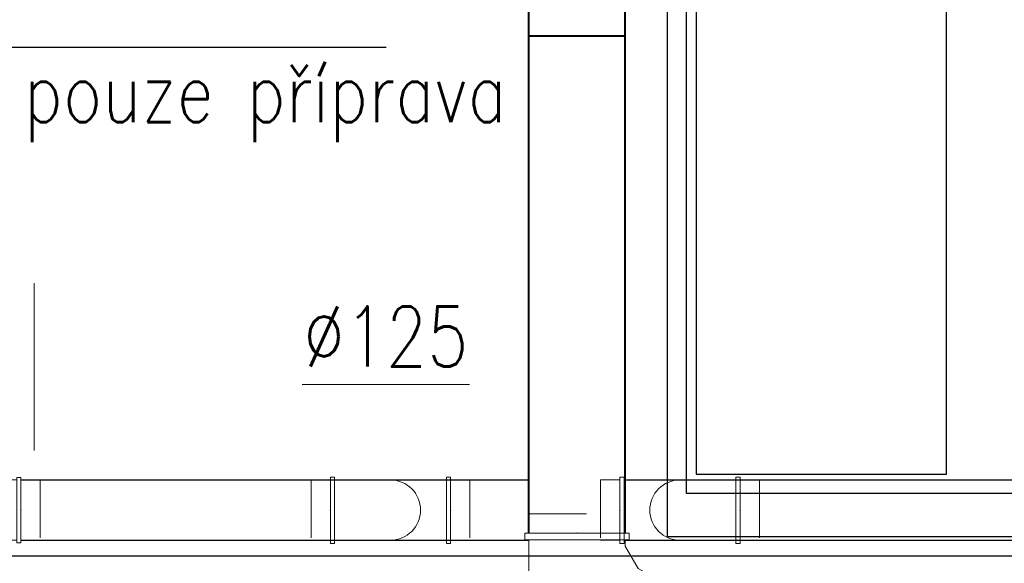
# Model space of a CAD drawing. Header units: millimetres. Extents: x -367720 to -162733, y 309172 to 337444.
# Tile 33 of 256: x -360541 to -358496, y 317165 to 318294. Entities that reach past the tile are written whole.
import ezdxf
from ezdxf.enums import TextEntityAlignment as Align

# ---------------------------------------------------------------- set-up
doc = ezdxf.new("R2010")
doc.units = ezdxf.units.MM
doc.header["$LTSCALE"] = 10
doc.header["$MEASUREMENT"] = 0
doc.linetypes.add('ACAD_ISO03W100', pattern=[30, 12, -18])
doc.layers.get('0').update_dxf_attribs({"color": 255, "lineweight": 13})
doc.layers.add('LATS_PIPE_REFRIGERANT', color=3, linetype='Continuous')
doc.layers.add('VZT_pozice', color=1, linetype='Continuous')
for name, color, linetype, lineweight in [('VZ1', 6, 'Continuous', 18), ('vzt-odvod', 6, 'Continuous', 40), ('vzt-popis', 81, 'Continuous', 20), ('vzt-popis2', 91, 'Continuous', 20), ('vzt-přívod', 2, 'Continuous', 40), ('vzt-spiro', 50, 'Continuous', 5), ('vzt-tenká1', 2, 'Continuous', 5), ('vzt-čárkkovaná', 50, 'ACAD_ISO03W100', 9)]:
    doc.layers.add(name, color=color, linetype=linetype, lineweight=lineweight)
doc.styles.add('ROMANS', font='ROMANS.shx', dxfattribs={"height": 80})

# ---------------------------------------------------------------- blocks, each defined once
blk = doc.blocks.new('A$C44164CF6')
at = {"layer": 'LATS_PIPE_REFRIGERANT', "ltscale": 5}
for p, q in [((-4372.6, -1610.3), (-4372.6, 4889.7)), ((-4412.6, -1700.3), (-4412.6, 239.7)), ((-2842.6, -1610.3), (-4372.6, -1610.3)), ((-2802.6, -1700.3), (-4412.6, -1700.3))]:
    blk.add_line(p, q, dxfattribs=at)
for points in [[(-672.6, 7794.7), (-672.6, 8239.7), (-4352.6, 8239.7), (-4352.6, -1570.3), (-3832.6, -1570.3), (-3832.6, -590.3), (-3423, -590.3)], [(-3039.4, -1070.5), (-3039.4, -1190.3), (-2762.6, -1190.3), (-2762.6, -1740.3), (-6012.6, -1740.3), (-6012.6, -1560.3), (-6305.8, -1560.3), (-6305.8, -1641.8)]]:
    blk.add_lwpolyline(points, dxfattribs=at)
at = {"layer": 'VZT_pozice', "color": 2}
blk.add_line((-5887.7, -683.4), (-4996.7, -683.4), dxfattribs=at)
at = {"layer": 'VZ1', "extrusion": (0, -1, -1.22461e-16), "style": 'ROMANS', "width": 0.8, "flags": 1}
for tag, p in [('MATERIAL', (-2269.1, 3112.5, -14812.2)), ('PRIRUBA', (-2269.1, 3112.5, -14812.2)), ('PRUTOK', (-2269.1, 3112.5, -14812.2)), ('PLOCHA', (-2269.1, 3112.5, -14812.2)), ('OBVOD', (-2269.1, 3112.5, -14812.2)), ('NAZEV', (-2269.1, 3112.5, -14812.2)), ('USEK', (-2269.1, 3112.5, -14812.2)), ('KOTA', (-2269.1, 3112.5, -14812.2)), ('TVAR', (-2269.1, 3112.5, -14812.2)), ('NB2', (-2269.1, 3112.5, -14812.2)), ('NB1', (-2269.1, 3112.5, -14812.2)), ('POS', (-2269.1, 3112.5, -14812.2)), ('DB', (-2269.1, 3112.5, -14812.2)), ('DA', (-2269.1, 3112.5, -14812.2)), ('B2', (-2269.1, 3112.5, -14812.2)), ('A2', (-2269.1, 3112.5, -14812.2)), ('B1', (-2269.1, 3112.5, -14812.2)), ('A1', (-2269.1, 3112.5, -14812.2)), ('LT', (-2269.1, 3112.5, -14812.2)), ('MATERIAL', (99885.3, 3112.5, -14812.2)), ('PRIRUBA', (99885.3, 3112.5, -14812.2)), ('PRUTOK', (99885.3, 3112.5, -14812.2)), ('PLOCHA', (99885.3, 3112.5, -14812.2)), ('OBVOD', (99885.3, 3112.5, -14812.2)), ('NAZEV', (99885.3, 3112.5, -14812.2)), ('USEK', (99885.3, 3112.5, -14812.2)), ('KOTA', (99885.3, 3112.5, -14812.2)), ('TVAR', (99885.3, 3112.5, -14812.2)), ('NB2', (99885.3, 3112.5, -14812.2)), ('NB1', (99885.3, 3112.5, -14812.2)), ('POS', (99885.3, 3112.5, -14812.2)), ('DB', (99885.3, 3112.5, -14812.2)), ('DA', (99885.3, 3112.5, -14812.2)), ('B2', (99885.3, 3112.5, -14812.2)), ('B1', (99885.3, 3112.5, -14812.2)), ('LT', (99885.3, 3112.5, -14812.2)), ('A2', (99885.3, 3112.5, -14812.2)), ('A1', (99885.3, 3112.5, -14812.2))]:
    blk.add_attdef(tag, p, '', height=1, rotation=180, dxfattribs=at)
at = {"layer": 'VZ1', "extrusion": (1.22461e-16, 1, 4.44089e-16), "style": 'ROMANS', "width": 0.8, "flags": 1}
for tag, p in [('MATERIAL', (2269.1, 2852.5, 14812.2)), ('PRIRUBA', (2269.1, 2852.5, 14812.2)), ('IZOLACE', (2269.1, 2852.5, 14812.2)), ('PRUTOK', (2269.1, 2852.5, 14812.2)), ('PLOCHA', (2269.1, 2852.5, 14812.2)), ('NASTCE', (2269.1, 2852.5, 14812.2)), ('OBVOD', (2269.1, 2852.5, 14812.2)), ('NAZEV', (2269.1, 2852.5, 14812.2)), ('USEK', (2269.1, 2852.5, 14812.2)), ('KOTA', (2269.1, 2852.5, 14812.2)), ('TVAR', (2269.1, 2852.5, 14812.2)), ('NB2', (2269.1, 2852.5, 14812.2)), ('NB1', (2269.1, 2852.5, 14812.2)), ('POS', (2269.1, 2852.5, 14812.2)), ('VS', (2269.1, 2852.5, 14812.2)), ('B1', (2269.1, 2852.5, 14812.2)), ('A1', (2269.1, 2852.5, 14812.2)), ('LT', (2269.1, 2852.5, 14812.2)), ('MATERIAL', (-99885.3, 2852.5, 14812.2)), ('PRIRUBA', (-99885.3, 2852.5, 14812.2)), ('IZOLACE', (-99885.3, 2852.5, 14812.2)), ('PRUTOK', (-99885.3, 2852.5, 14812.2)), ('PLOCHA', (-99885.3, 2852.5, 14812.2)), ('NASTCE', (-99885.3, 2852.5, 14812.2)), ('OBVOD', (-99885.3, 2852.5, 14812.2)), ('NAZEV', (-99885.3, 2852.5, 14812.2)), ('USEK', (-99885.3, 2852.5, 14812.2)), ('KOTA', (-99885.3, 2852.5, 14812.2)), ('TVAR', (-99885.3, 2852.5, 14812.2)), ('NB2', (-99885.3, 2852.5, 14812.2)), ('NB1', (-99885.3, 2852.5, 14812.2)), ('POS', (-99885.3, 2852.5, 14812.2)), ('B1', (-99885.3, 2852.5, 14812.2)), ('VS', (-99885.3, 2852.5, 14812.2)), ('LT', (-99885.3, 2852.5, 14812.2)), ('A1', (-99885.3, 2852.5, 14812.2))]:
    blk.add_attdef(tag, p, '', height=1, dxfattribs=at)
at = {"layer": 'vzt-popis2', "style": 'ROMANS', "width": 0.8}
blk.add_text('pouze příprava', height=125, dxfattribs=at).set_placement((-5247.8, -776.4, 50007.5), align=Align.MIDDLE_CENTER)
blk = doc.blocks.new('A$C22021512')
at = {"layer": 'vzt-spiro'}
for p, q in [((184.4, 232.9), (184.4, 97.1)), ((193.3, 232.9), (184.4, 232.9)), ((193.3, 227.9), (193.3, 232.9)), ((193.3, 227.9), (193.3, 97.1)), ((193.3, 97.1), (184.4, 97.1)), ((0, 48.9), (137.9, 48.9)), ((0, 48.9), (0, 40.2)), ((137.9, 48.9), (137.9, 40.2)), ((0, 40.2), (137.9, 40.2))]:
    blk.add_line(p, q, dxfattribs=at)
for points in [[(184.4, 227.5), (115.6, 227.5), (5.8, 117.7), (5.8, 48.9)], [(184.4, 102.5), (167.4, 102.5), (130.8, 65.9), (130.8, 48.9)]]:
    blk.add_lwpolyline(points, dxfattribs=at)
for p in [(193.3, 165), (68.3, 40)]:
    blk.add_point(p, dxfattribs=at)
at = {"layer": 'vzt-čárkkovaná'}
for p, q in [((233.3, 227.5), (193.3, 227.5)), ((233.3, 227.5), (233.3, 102.3)), ((233.3, 102.3), (193.3, 102.3)), ((5.8, 0), (5.8, 40.2)), ((130.9, 0), (130.9, 40.2)), ((5.8, 0), (130.8, 0))]:
    blk.add_line(p, q, dxfattribs=at)
blk = doc.blocks.new('A$C79F34167')
at = {"layer": 'vzt-spiro'}
for p, q in [((-124.8, 0), (-8.8, 0)), ((-8.7, 5.8), (-8.7, -132.1)), ((-8.7, 5.8), (0, 5.8)), ((0, 5.8), (0, -132.1)), ((-124.8, -125), (-8.7, -125)), ((-8.7, -132.1), (0, -132.1))]:
    blk.add_line(p, q, dxfattribs=at)
blk.add_arc((-124.8, -62.5), 62.5, 90, 270, dxfattribs=at)
blk.add_point((0, -63.2), dxfattribs=at)
at = {"layer": 'vzt-čárkkovaná'}
for p, q in [((40.2, 0), (0, 0)), ((40.2, 0), (40.2, -125)), ((40.2, -125), (0, -125))]:
    blk.add_line(p, q, dxfattribs=at)
blk = doc.blocks.new('A$C51B33766')
at = {"layer": 'vzt-spiro'}
for p, q in [((285.8, 348.6), (285.8, 131.4)), ((300, 348.6), (285.8, 348.6)), ((300, 340.6), (300, 348.6)), ((219.6, 340), (80.4, 259.6)), ((285.8, 340), (219.6, 340)), ((300, 340.6), (300, 131.4)), ((80.4, 259.6), (0, 120.4)), ((273.2, 140), (226.8, 113.2)), ((285.8, 140), (273.2, 140)), ((300, 131.4), (285.8, 131.4)), ((0, 120.4), (0, 54.4)), ((226.8, 113.2), (200, 66.8)), ((200, 66.8), (200, 54.2)), ((-9.2, 54.2), (211.4, 54.2)), ((-9.2, 54.2), (-9.2, 40.3)), ((211.4, 54.2), (211.4, 40.3)), ((-9.2, 40.3), (211.4, 40.3))]:
    blk.add_line(p, q, dxfattribs=at)
for p in [(300, 240), (100, 40)]:
    blk.add_point(p, dxfattribs=at)
at = {"layer": 'vzt-čárkkovaná'}
for p, q in [((340, 340), (300, 340)), ((340, 340), (340, 139.8)), ((340, 139.8), (300, 139.8)), ((0, 0), (0, 40.3)), ((200.2, 0), (200.2, 40.3)), ((0, 0), (200, 0))]:
    blk.add_line(p, q, dxfattribs=at)
blk = doc.blocks.new('A$C44067DDB')
at = {"layer": 'vzt-odvod'}
blk.add_line((6000, 5639.3963), (5800, 5639.3963), dxfattribs=at)
at = {"layer": 'vzt-odvod', "lineweight": 30}
for p, q in [((4744.6938, 4717.6736, 3000), (5799.6875, 4717.6736, 3000)), ((5999.6874, 4717.6736, 3000), (7398.5119, 4717.6736, 3000)), ((4744.6938, 4592.6807, 2999.056), (5799.6875, 4592.679, 2999.2866)), ((5999.6875, 4592.6786, 2999.3303), (7398.5119, 4592.6763, 2999.636))]:
    blk.add_line(p, q, dxfattribs=at)
at = {"layer": 'vzt-popis'}
for p, q in [((4772.1331, 5126.6741, 50000), (4772.1331, 4779.0551, 50000)), ((5676.5716, 4915.7827), (5328.9526, 4915.7827))]:
    blk.add_line(p, q, dxfattribs=at)
at = {"layer": 'vzt-přívod'}
for p, q in [((5799.6875, 4607.3146), (5799.6875, 14639.3963)), ((5999.6874, 4607.3146), (5999.6874, 14639.3963))]:
    blk.add_line(p, q, dxfattribs=at)
at = {"layer": 'vzt-spiro'}
for p, q in [((5512.2908, 4717.6736, 3000), (5628.3116, 4717.6736, 3000)), ((5628.4165, 4723.4244, 3000), (5628.4165, 4585.5606, 3000)), ((5628.4165, 4723.4244, 3000), (5637.0829, 4723.4244, 3000)), ((5637.0829, 4723.4244, 3000), (5637.0829, 4585.5606, 3000)), ((5988.6543, 4723.4244, 3000), (5988.6543, 4585.5606, 3000)), ((5997.3207, 4723.4244, 3000), (5988.6543, 4723.4244, 3000)), ((5997.3207, 4723.4244, 3000), (5997.3207, 4585.5606, 3000)), ((6113.4464, 4717.6736, 3000), (5997.4256, 4717.6736, 3000)), ((5512.2908, 4592.6736, 3000), (5628.4165, 4592.6736, 3000)), ((5628.4165, 4585.5606, 3000), (5637.0829, 4585.5606, 3000)), ((5997.3207, 4585.5606, 3000), (5988.6543, 4585.5606, 3000)), ((6113.4464, 4592.6736, 3000), (5997.3207, 4592.6736, 3000))]:
    blk.add_line(p, q, dxfattribs=at)
for p in [(5637.0829, 4654.4925, 3000), (5988.6543, 4654.4925, 3000)]:
    blk.add_point(p, dxfattribs=at)
at = {"layer": 'vzt-čárkkovaná'}
for p, q in [((5677.2908, 4717.6736, 3000), (5637.0829, 4717.6736, 3000)), ((5677.2908, 4717.6736, 3000), (5677.2908, 4592.6736, 3000)), ((5948.4464, 4717.6736, 3000), (5948.4464, 4592.6736, 3000)), ((5948.4464, 4717.6736, 3000), (5988.6543, 4717.6736, 3000)), ((5677.2908, 4592.6736, 3000), (5637.0829, 4592.6736, 3000)), ((5948.4464, 4592.6736, 3000), (5988.6543, 4592.6736, 3000))]:
    blk.add_line(p, q, dxfattribs=at)
at = {"rotation": 90}
blk.add_blockref('A$C51B33766', (6139.6875, 4307.3146), dxfattribs=at)
at = {"layer": 'vzt-přívod', "lineweight": 30}
blk.add_blockref('A$C22021512', (4551.443, 4490.1736, 3000), dxfattribs=at)
at = {"layer": 'vzt-tenká1', "lineweight": 30, "xscale": -1}
blk.add_blockref('A$C79F34167', (5387.4987, 4717.6736, 3000), dxfattribs=at)
at = {"layer": 'vzt-tenká1', "lineweight": 30}
blk.add_blockref('A$C79F34167', (6238.2385, 4717.6736, 3000), dxfattribs=at)
at = {"layer": 'VZ1', "extrusion": (1.04009e-13, 1, -4.87544e-15), "style": 'ROMANS', "width": 0.8, "flags": 1}
for tag in ['KOTA', 'USEK', 'TVAR', 'POS', 'NB2', 'NB1', 'VS', 'LT', 'D']:
    blk.add_attdef(tag, (-111318.983, 5039.0799, 11669.1415), '', height=1, dxfattribs=at)
at = {"layer": 'VZ1', "extrusion": (1, -3.06152e-16, 0), "style": 'ROMANS', "width": 0.8, "flags": 1}
for tag in ['NB2', 'NB1', 'PRUTOK', 'USEK', 'KOTA', 'NAZEV', 'PRIRUBA2', 'POS', 'MATERIAL', 'PRUMER', 'PLOCHA', 'LT', 'UHEL', 'R', 'D', 'TVAR']:
    blk.add_attdef(tag, (11669.1415, 5039.0799, 111318.983), '', height=1, rotation=90, dxfattribs=at)
at = {"layer": 'VZ1', "extrusion": (-2.71917e-32, 1, -4.44089e-16), "style": 'ROMANS', "width": 0.8, "flags": 1}
for tag, p in [('MATERIAL', (-177204.9859, 2943.2966, 11491.6104)), ('PRIRUBA', (-177204.9859, 2943.2966, 11491.6104)), ('PRUTOK', (-177204.9859, 2943.2966, 11491.6104)), ('PLOCHA', (-177204.9859, 2943.2966, 11491.6104)), ('OBVOD', (-177204.9859, 2943.2966, 11491.6104)), ('NAZEV', (-177204.9859, 2943.2966, 11491.6104)), ('KOTA', (-177204.9859, 2943.2966, 11491.6104)), ('USEK', (-177204.9859, 2943.2966, 11491.6104)), ('TVAR', (-177204.9859, 2943.2966, 11491.6104)), ('NBN', (-177204.9859, 2943.2966, 11491.6104)), ('POS', (-177204.9859, 2943.2966, 11491.6104)), ('NB3', (-177204.9859, 2943.2966, 11491.6104)), ('VS', (-177204.9859, 2943.2966, 11491.6104)), ('LT', (-177204.9859, 2943.2966, 11491.6104)), ('B', (-177204.9859, 2943.2966, 11491.6104)), ('R', (-177204.9859, 2943.2966, 11491.6104)), ('A', (-177204.9859, 2943.2966, 11491.6104)), ('MATERIAL', (-11332.888, 6131.7212, 9501.275)), ('MATERIAL', (-11332.9671, 2943.2966, 9501.275)), ('PRIRUBA', (-11332.888, 6131.7212, 9501.275)), ('PRIRUBA', (-11332.9671, 2943.2966, 9501.275)), ('PRUTOK', (-11332.888, 6131.7212, 9501.275)), ('PRUTOK', (-11332.9671, 2943.2966, 9501.275)), ('PLOCHA', (-11332.888, 6131.7212, 9501.275)), ('PLOCHA', (-11332.9671, 2943.2966, 9501.275)), ('OBVOD', (-11332.888, 6131.7212, 9501.275)), ('OBVOD', (-11332.9671, 2943.2966, 9501.275)), ('NAZEV', (-11332.888, 6131.7212, 9501.275)), ('NAZEV', (-11332.9671, 2943.2966, 9501.275)), ('KOTA', (-11332.888, 6131.7212, 9501.275)), ('USEK', (-11332.888, 6131.7212, 9501.275)), ('KOTA', (-11332.9671, 2943.2966, 9501.275)), ('USEK', (-11332.9671, 2943.2966, 9501.275)), ('TVAR', (-11332.888, 6131.7212, 9501.275)), ('TVAR', (-11332.9671, 2943.2966, 9501.275)), ('NBN', (-11332.888, 6131.7212, 9501.275)), ('NBN', (-11332.9671, 2943.2966, 9501.275)), ('POS', (-11332.888, 6131.7212, 9501.275)), ('NB3', (-11332.888, 6131.7212, 9501.275)), ('POS', (-11332.9671, 2943.2966, 9501.275)), ('NB3', (-11332.9671, 2943.2966, 9501.275)), ('VS', (-11332.888, 6131.7212, 9501.275)), ('LT', (-11332.888, 6131.7212, 9501.275)), ('VS', (-11332.9671, 2943.2966, 9501.275)), ('LT', (-11332.9671, 2943.2966, 9501.275)), ('B', (-11332.888, 6131.7212, 9501.275)), ('R', (-11332.888, 6131.7212, 9501.275)), ('A', (-11332.888, 6131.7212, 9501.275)), ('B', (-11332.9671, 2943.2966, 9501.275)), ('R', (-11332.9671, 2943.2966, 9501.275)), ('A', (-11332.9671, 2943.2966, 9501.275)), ('MATERIAL', (-109446.9123, 2943.2966, 9501.275)), ('PRIRUBA', (-109446.9123, 2943.2966, 9501.275)), ('PRUTOK', (-109446.9123, 2943.2966, 9501.275)), ('PLOCHA', (-109446.9123, 2943.2966, 9501.275)), ('OBVOD', (-109446.9123, 2943.2966, 9501.275)), ('NAZEV', (-109446.9123, 2943.2966, 9501.275)), ('KOTA', (-109446.9123, 2943.2966, 9501.275)), ('USEK', (-109446.9123, 2943.2966, 9501.275)), ('TVAR', (-109446.9123, 2943.2966, 9501.275)), ('NBN', (-109446.9123, 2943.2966, 9501.275)), ('POS', (-109446.9123, 2943.2966, 9501.275)), ('NB3', (-109446.9123, 2943.2966, 9501.275)), ('VS', (-109446.9123, 2943.2966, 9501.275)), ('LT', (-109446.9123, 2943.2966, 9501.275)), ('B', (-109446.9123, 2943.2966, 9501.275)), ('R', (-109446.9123, 2943.2966, 9501.275)), ('A', (-109446.9123, 2943.2966, 9501.275))]:
    blk.add_attdef(tag, p, '', height=1, dxfattribs=at)
at = {"layer": 'VZ1', "extrusion": (-1, 0, 0), "style": 'ROMANS', "width": 0.8, "flags": 1}
for tag, p in [('NB3', (-11312.8354, 2943.2966, -178642.0188)), ('PRUTOK', (-11312.8354, 2943.2966, -178642.0188)), ('USEK', (-11312.8354, 2943.2966, -178642.0188)), ('VS', (-11312.8354, 2943.2966, -178642.0188)), ('NAZEV', (-11312.8354, 2943.2966, -178642.0188)), ('KOTA', (-11312.8354, 2943.2966, -178642.0188)), ('POS', (-11312.8354, 2943.2966, -178642.0188)), ('MATERIAL', (-11312.8354, 2943.2966, -178642.0188)), ('PRIRUBA', (-11312.8354, 2943.2966, -178642.0188)), ('PLOCHA', (-11312.8354, 2943.2966, -178642.0188)), ('OBVOD', (-11312.8354, 2943.2966, -178642.0188)), ('R', (-11312.8354, 2943.2966, -178642.0188)), ('LT', (-11312.8354, 2943.2966, -178642.0188)), ('B', (-11312.8354, 2943.2966, -178642.0188)), ('A', (-11312.8354, 2943.2966, -178642.0188)), ('TVAR', (-11312.8354, 2943.2966, -178642.0188)), ('NB3', (-9322.5, 6131.7212, -12769.9209)), ('PRUTOK', (-9322.5, 6131.7212, -12769.9209)), ('USEK', (-9322.5, 6131.7212, -12769.9209)), ('VS', (-9322.5, 6131.7212, -12769.9209)), ('NAZEV', (-9322.5, 6131.7212, -12769.9209)), ('KOTA', (-9322.5, 6131.7212, -12769.9209)), ('POS', (-9322.5, 6131.7212, -12769.9209)), ('MATERIAL', (-9322.5, 6131.7212, -12769.9209)), ('PRIRUBA', (-9322.5, 6131.7212, -12769.9209)), ('PLOCHA', (-9322.5, 6131.7212, -12769.9209)), ('OBVOD', (-9322.5, 6131.7212, -12769.9209)), ('R', (-9322.5, 6131.7212, -12769.9209)), ('LT', (-9322.5, 6131.7212, -12769.9209)), ('B', (-9322.5, 6131.7212, -12769.9209)), ('A', (-9322.5, 6131.7212, -12769.9209)), ('TVAR', (-9322.5, 6131.7212, -12769.9209)), ('NB3', (-9322.5, 2943.2966, -12770)), ('PRUTOK', (-9322.5, 2943.2966, -12770)), ('USEK', (-9322.5, 2943.2966, -12770)), ('VS', (-9322.5, 2943.2966, -12770)), ('NAZEV', (-9322.5, 2943.2966, -12770)), ('KOTA', (-9322.5, 2943.2966, -12770)), ('POS', (-9322.5, 2943.2966, -12770)), ('MATERIAL', (-9322.5, 2943.2966, -12770)), ('PRIRUBA', (-9322.5, 2943.2966, -12770)), ('PLOCHA', (-9322.5, 2943.2966, -12770)), ('OBVOD', (-9322.5, 2943.2966, -12770)), ('R', (-9322.5, 2943.2966, -12770)), ('LT', (-9322.5, 2943.2966, -12770)), ('B', (-9322.5, 2943.2966, -12770)), ('A', (-9322.5, 2943.2966, -12770)), ('TVAR', (-9322.5, 2943.2966, -12770)), ('NB3', (-9322.5, 2943.2966, -110883.9452)), ('PRUTOK', (-9322.5, 2943.2966, -110883.9452)), ('USEK', (-9322.5, 2943.2966, -110883.9452)), ('VS', (-9322.5, 2943.2966, -110883.9452)), ('NAZEV', (-9322.5, 2943.2966, -110883.9452)), ('KOTA', (-9322.5, 2943.2966, -110883.9452)), ('POS', (-9322.5, 2943.2966, -110883.9452)), ('MATERIAL', (-9322.5, 2943.2966, -110883.9452)), ('PRIRUBA', (-9322.5, 2943.2966, -110883.9452)), ('PLOCHA', (-9322.5, 2943.2966, -110883.9452)), ('OBVOD', (-9322.5, 2943.2966, -110883.9452)), ('R', (-9322.5, 2943.2966, -110883.9452)), ('LT', (-9322.5, 2943.2966, -110883.9452)), ('B', (-9322.5, 2943.2966, -110883.9452)), ('A', (-9322.5, 2943.2966, -110883.9452)), ('TVAR', (-9322.5, 2943.2966, -110883.9452))]:
    blk.add_attdef(tag, p, '', height=1, rotation=270, dxfattribs=at)
at = {"layer": 'VZ1', "extrusion": (1, -2.32324e-14, 0), "style": 'ROMANS', "width": 0.8, "flags": 1}
for tag in ['NB2', 'NB1', 'PRUTOK', 'USEK', 'KOTA', 'NAZEV', 'PRIRUBA2', 'POS', 'MATERIAL', 'PRUMER', 'PLOCHA', 'LT', 'UHEL', 'R', 'D', 'TVAR']:
    blk.add_attdef(tag, (11224.1742, 2147.9426, 13745.0379), '', height=1, rotation=270, dxfattribs=at)
at = {"layer": 'VZ1', "extrusion": (-1.83691e-16, -1, 0), "style": 'ROMANS', "width": 0.8, "flags": 1}
for tag in ['POZNAMKA', 'NB2', 'NB1', 'DATA-HODNOTA', 'DATA-KLIC', 'PRUTOK', 'USEK', 'DRUHTLUM', 'ZETA', 'PR', 'TYP', 'NAZEV', 'POS', 'VETA']:
    blk.add_attdef(tag, (111863.9472, 3000, -10940.785), '', height=1, dxfattribs=at)
at = {"layer": 'VZ1', "extrusion": (0, 1, -1.26974e-15), "style": 'ROMANS', "width": 0.8, "flags": 1}
for tag in ['PRIRUBA2', 'MATERIAL', 'PRUMER', 'IZOLACE', 'PRUTOK', 'PLOCHA', 'NASTCE', 'NAZEV', 'KOTA', 'USEK', 'TVAR', 'POS', 'NB2', 'NB1', 'VS', 'LT', 'D']:
    blk.add_attdef(tag, (-111858.983, 2389.3275, 10075), '', height=1, dxfattribs=at)
at = {"layer": 'VZ1', "style": 'ROMANS', "width": 0.8, "flags": 1}
for tag in ['VS', 'A1', 'TVAR', 'OBVOD', 'USEK', 'IZOLACE', 'NASTCE', 'PRUTOK', 'KOTA', 'POS', 'PRIRUBA', 'PLOCHA', 'NB2', 'NB1', 'NAZEV', 'MATERIAL', 'LT', 'B1']:
    blk.add_attdef(tag, (12740, 9530), '', height=1, rotation=270, dxfattribs=at)
at = {"layer": 'VZ1', "extrusion": (0, -1, 0), "style": 'ROMANS', "width": 0.8, "flags": 1}
for tag, p in [('NBN', (179201.405, 2639.0523, -9490.3354)), ('NB3', (179201.405, 2639.0523, -9490.3354)), ('PRUTOK', (179201.405, 2639.0523, -9490.3354)), ('USEK', (179201.405, 2639.0523, -9490.3354)), ('VS', (179201.405, 2639.0523, -9490.3354)), ('NAZEV', (179201.405, 2639.0523, -9490.3354)), ('KOTA', (179201.405, 2639.0523, -9490.3354)), ('POS', (179201.405, 2639.0523, -9490.3354)), ('MATERIAL', (179201.405, 2639.0523, -9490.3354)), ('PRIRUBA', (179201.405, 2639.0523, -9490.3354)), ('PLOCHA', (179201.405, 2639.0523, -9490.3354)), ('OBVOD', (179201.405, 2639.0523, -9490.3354)), ('R', (179201.405, 2639.0523, -9490.3354)), ('LT', (179201.405, 2639.0523, -9490.3354)), ('B', (179201.405, 2639.0523, -9490.3354)), ('A', (179201.405, 2639.0523, -9490.3354)), ('TVAR', (179201.405, 2639.0523, -9490.3354)), ('NBN', (13329.3863, 2639.0523, -7500)), ('NB3', (13329.3863, 2639.0523, -7500)), ('PRUTOK', (13329.3863, 2639.0523, -7500)), ('USEK', (13329.3863, 2639.0523, -7500)), ('VS', (13329.3863, 2639.0523, -7500)), ('NAZEV', (13329.3863, 2639.0523, -7500)), ('KOTA', (13329.3863, 2639.0523, -7500)), ('POS', (13329.3863, 2639.0523, -7500)), ('MATERIAL', (13329.3863, 2639.0523, -7500)), ('PRIRUBA', (13329.3863, 2639.0523, -7500)), ('PLOCHA', (13329.3863, 2639.0523, -7500)), ('OBVOD', (13329.3863, 2639.0523, -7500)), ('R', (13329.3863, 2639.0523, -7500)), ('LT', (13329.3863, 2639.0523, -7500)), ('B', (13329.3863, 2639.0523, -7500)), ('A', (13329.3863, 2639.0523, -7500)), ('TVAR', (13329.3863, 2639.0523, -7500)), ('TVAR', (111443.3315, 2639.0523, -7500)), ('A', (111443.3315, 2639.0523, -7500)), ('B', (111443.3315, 2639.0523, -7500)), ('LT', (111443.3315, 2639.0523, -7500)), ('R', (111443.3315, 2639.0523, -7500)), ('OBVOD', (111443.3315, 2639.0523, -7500)), ('PLOCHA', (111443.3315, 2639.0523, -7500)), ('PRIRUBA', (111443.3315, 2639.0523, -7500)), ('MATERIAL', (111443.3315, 2639.0523, -7500)), ('POS', (111443.3315, 2639.0523, -7500)), ('KOTA', (111443.3315, 2639.0523, -7500)), ('NAZEV', (111443.3315, 2639.0523, -7500)), ('VS', (111443.3315, 2639.0523, -7500)), ('USEK', (111443.3315, 2639.0523, -7500)), ('PRUTOK', (111443.3315, 2639.0523, -7500)), ('NB3', (111443.3315, 2639.0523, -7500)), ('NBN', (111443.3315, 2639.0523, -7500)), ('NBN', (111443.3315, 2639.0523, -7500)), ('NB3', (111443.3315, 2639.0523, -7500)), ('PRUTOK', (111443.3315, 2639.0523, -7500)), ('USEK', (111443.3315, 2639.0523, -7500)), ('VS', (111443.3315, 2639.0523, -7500)), ('NAZEV', (111443.3315, 2639.0523, -7500)), ('KOTA', (111443.3315, 2639.0523, -7500)), ('POS', (111443.3315, 2639.0523, -7500)), ('MATERIAL', (111443.3315, 2639.0523, -7500)), ('PRIRUBA', (111443.3315, 2639.0523, -7500)), ('PLOCHA', (111443.3315, 2639.0523, -7500)), ('OBVOD', (111443.3315, 2639.0523, -7500)), ('R', (111443.3315, 2639.0523, -7500)), ('LT', (111443.3315, 2639.0523, -7500)), ('B', (111443.3315, 2639.0523, -7500)), ('A', (111443.3315, 2639.0523, -7500)), ('TVAR', (111443.3315, 2639.0523, -7500))]:
    blk.add_attdef(tag, p, '', height=1, rotation=90, dxfattribs=at)
at = {"layer": 'VZ1', "extrusion": (2.83287e-14, -1, 0), "style": 'ROMANS', "width": 0.8, "flags": 1}
for tag, p in [('IZOLACE', (4619.6938, 3000, -5099.5832)), ('NASTCE', (4619.6938, 3000, -5099.5832)), ('NB2', (4619.6938, 3000, -5099.5832)), ('NB1', (4619.6938, 3000, -5099.5832)), ('VS', (4619.6938, 3000, -5099.5832)), ('PRUTOK', (4619.6938, 3000, -5099.5832)), ('USEK', (4619.6938, 3000, -5099.5832)), ('KOTA', (4619.6938, 3000, -5099.5832)), ('NAZEV', (4619.6938, 3000, -5099.5832)), ('PRIRUBA2', (4619.6938, 3000, -5099.5832)), ('POS', (4619.6938, 3000, -5099.5832)), ('MATERIAL', (4619.6938, 3000, -5099.5832)), ('PRUMER', (4619.6938, 3000, -5099.5832)), ('PLOCHA', (4619.6938, 3000, -5099.5832)), ('LT', (4619.6938, 3000, -5099.5832)), ('D', (4619.6938, 3000, -5099.5832)), ('TVAR', (4619.6938, 3000, -5099.5832)), ('IZOLACE', (102733.639, 3000, -4512.6709)), ('NASTCE', (102733.639, 3000, -4512.6709)), ('NB2', (102733.639, 3000, -4512.6709)), ('NB1', (102733.639, 3000, -4512.6709)), ('VS', (102733.639, 3000, -4512.6709)), ('PRUTOK', (102733.639, 3000, -4512.6709)), ('USEK', (102733.639, 3000, -4512.6709)), ('KOTA', (102733.639, 3000, -4512.6709)), ('NAZEV', (102733.639, 3000, -4512.6709)), ('PRIRUBA2', (102733.639, 3000, -4512.6709)), ('POS', (102733.639, 3000, -4512.6709)), ('MATERIAL', (102733.639, 3000, -4512.6709)), ('PRUMER', (102733.639, 3000, -4512.6709)), ('PLOCHA', (102733.639, 3000, -4512.6709)), ('LT', (102733.639, 3000, -4512.6709)), ('D', (102733.639, 3000, -4512.6709)), ('TVAR', (102733.639, 3000, -4512.6709))]:
    blk.add_attdef(tag, p, '', height=1, dxfattribs=at)
at = {"layer": 'vzt-popis', "style": 'ROMANS', "width": 0.8}
blk.add_text('%%C125', height=125, dxfattribs=at).set_placement((5502.7621, 5015.7827), align=Align.MIDDLE_CENTER)
at = {"layer": 'vzt-přívod', "lineweight": 30, "extrusion": (-1, 0, 0), "style": 'ROMANS', "width": 0.8, "flags": 1}
for p in [(-11312.8354, 2943.2966, -178642.0188), (-9322.5, 6131.7212, -12769.9209), (-9322.5, 2943.2966, -12770), (-9322.5, 2943.2966, -110883.9452)]:
    blk.add_attdef('NBN', p, '', height=1, rotation=270, dxfattribs=at)
at = {"layer": 'vzt-přívod', "lineweight": 30, "extrusion": (0.707107, 0.707107, 0), "style": 'ROMANS', "width": 0.8, "flags": 1}
for tag, p in [('PRIRUBA2', (-1079.1254, 2936.5022, 15975.6328)), ('MATERIAL', (-1079.1254, 2936.5022, 15975.6328)), ('PRUMER', (-1079.1254, 2936.5022, 15975.6328)), ('IZOLACE', (-1079.1254, 2936.5022, 15975.6328)), ('PRUTOK', (-1079.1254, 2936.5022, 15975.6328)), ('PLOCHA', (-1079.1254, 2936.5022, 15975.6328)), ('NASTCE', (-1079.1254, 2936.5022, 15975.6328)), ('NAZEV', (-1079.1254, 2936.5022, 15975.6328)), ('KOTA', (-1079.1254, 2936.5022, 15975.6328)), ('USEK', (-1079.1254, 2936.5022, 15975.6328)), ('TVAR', (-1079.1254, 2936.5022, 15975.6328)), ('POS', (-1079.1254, 2936.5022, 15975.6328)), ('NB2', (-1079.1254, 2936.5022, 15975.6328)), ('NB1', (-1079.1254, 2936.5022, 15975.6328)), ('VS', (-1079.1254, 2936.5022, 15975.6328)), ('LT', (-1079.1254, 2936.5022, 15975.6328)), ('D', (-1079.1254, 2936.5022, 15975.6328)), ('PRIRUBA2', (-70456.1614, 2936.5022, 85352.6688)), ('MATERIAL', (-70456.1614, 2936.5022, 85352.6688)), ('PRUMER', (-70456.1614, 2936.5022, 85352.6688)), ('IZOLACE', (-70456.1614, 2936.5022, 85352.6688)), ('PRUTOK', (-70456.1614, 2936.5022, 85352.6688)), ('PLOCHA', (-70456.1614, 2936.5022, 85352.6688)), ('NASTCE', (-70456.1614, 2936.5022, 85352.6688)), ('NAZEV', (-70456.1614, 2936.5022, 85352.6688)), ('KOTA', (-70456.1614, 2936.5022, 85352.6688)), ('USEK', (-70456.1614, 2936.5022, 85352.6688)), ('TVAR', (-70456.1614, 2936.5022, 85352.6688)), ('POS', (-70456.1614, 2936.5022, 85352.6688)), ('NB2', (-70456.1614, 2936.5022, 85352.6688)), ('NB1', (-70456.1614, 2936.5022, 85352.6688)), ('VS', (-70456.1614, 2936.5022, 85352.6688)), ('LT', (-70456.1614, 2936.5022, 85352.6688)), ('D', (-70456.1614, 2936.5022, 85352.6688))]:
    blk.add_attdef(tag, p, '', height=1, dxfattribs=at)
at = {"layer": 'vzt-přívod', "lineweight": 30, "style": 'ROMANS', "width": 0.8, "flags": 1}
for tag, p in [('USEK', (11882.7585, 10460.1981, 2936.5022)), ('UHEL', (11882.7585, 10460.1981, 2936.5022)), ('PRUTOK', (11882.7585, 10460.1981, 2936.5022)), ('KOTA', (11882.7585, 10460.1981, 2936.5022)), ('PRIRUBA2', (11882.7585, 10460.1981, 2936.5022)), ('POS', (11882.7585, 10460.1981, 2936.5022)), ('PRUMER', (11882.7585, 10460.1981, 2936.5022)), ('PLOCHA', (11882.7585, 10460.1981, 2936.5022)), ('TVAR', (11882.7585, 10460.1981, 2936.5022)), ('NB2', (11882.7585, 10460.1981, 2936.5022)), ('NB1', (11882.7585, 10460.1981, 2936.5022)), ('NAZEV', (11882.7585, 10460.1981, 2936.5022)), ('MATERIAL', (11882.7585, 10460.1981, 2936.5022)), ('LT', (11882.7585, 10460.1981, 2936.5022)), ('R', (11882.7585, 10460.1981, 2936.5022)), ('D', (11882.7585, 10460.1981, 2936.5022)), ('USEK', (109996.7036, 10460.1981, 2936.5022)), ('UHEL', (109996.7036, 10460.1981, 2936.5022)), ('PRUTOK', (109996.7036, 10460.1981, 2936.5022)), ('KOTA', (109996.7036, 10460.1981, 2936.5022)), ('PRIRUBA2', (109996.7036, 10460.1981, 2936.5022)), ('POS', (109996.7036, 10460.1981, 2936.5022)), ('PRUMER', (109996.7036, 10460.1981, 2936.5022)), ('PLOCHA', (109996.7036, 10460.1981, 2936.5022)), ('TVAR', (109996.7036, 10460.1981, 2936.5022)), ('NB2', (109996.7036, 10460.1981, 2936.5022)), ('NB1', (109996.7036, 10460.1981, 2936.5022)), ('NAZEV', (109996.7036, 10460.1981, 2936.5022)), ('MATERIAL', (109996.7036, 10460.1981, 2936.5022)), ('LT', (109996.7036, 10460.1981, 2936.5022)), ('R', (109996.7036, 10460.1981, 2936.5022)), ('D', (109996.7036, 10460.1981, 2936.5022))]:
    blk.add_attdef(tag, p, '', height=1, rotation=270, dxfattribs=at)
at = {"layer": 'vzt-přívod', "lineweight": 30, "extrusion": (-1, 0, 1.77636e-15), "style": 'ROMANS', "width": 0.8, "flags": 1}
for tag in ['IZOLACE', 'NASTCE', 'NB2', 'NB1', 'VS', 'PRUTOK', 'USEK', 'KOTA', 'NAZEV', 'POS', 'MATERIAL', 'PRIRUBA', 'PLOCHA', 'OBVOD', 'LT', 'B1', 'A1', 'TVAR']:
    blk.add_attdef(tag, (-9530, 2813.2966, -12620), '', height=1, dxfattribs=at)

msp = doc.modelspace()

# ---------------------------------------------------------------- block references
msp.add_blockref('A$C44164CF6', (-354782.9, 318920.1))

# ---------------------------------------------------------------- next in the draw order: block references
msp.add_blockref('A$C44067DDB', (-365282.9, 312620.1))

doc.saveas('drawing.dxf')
